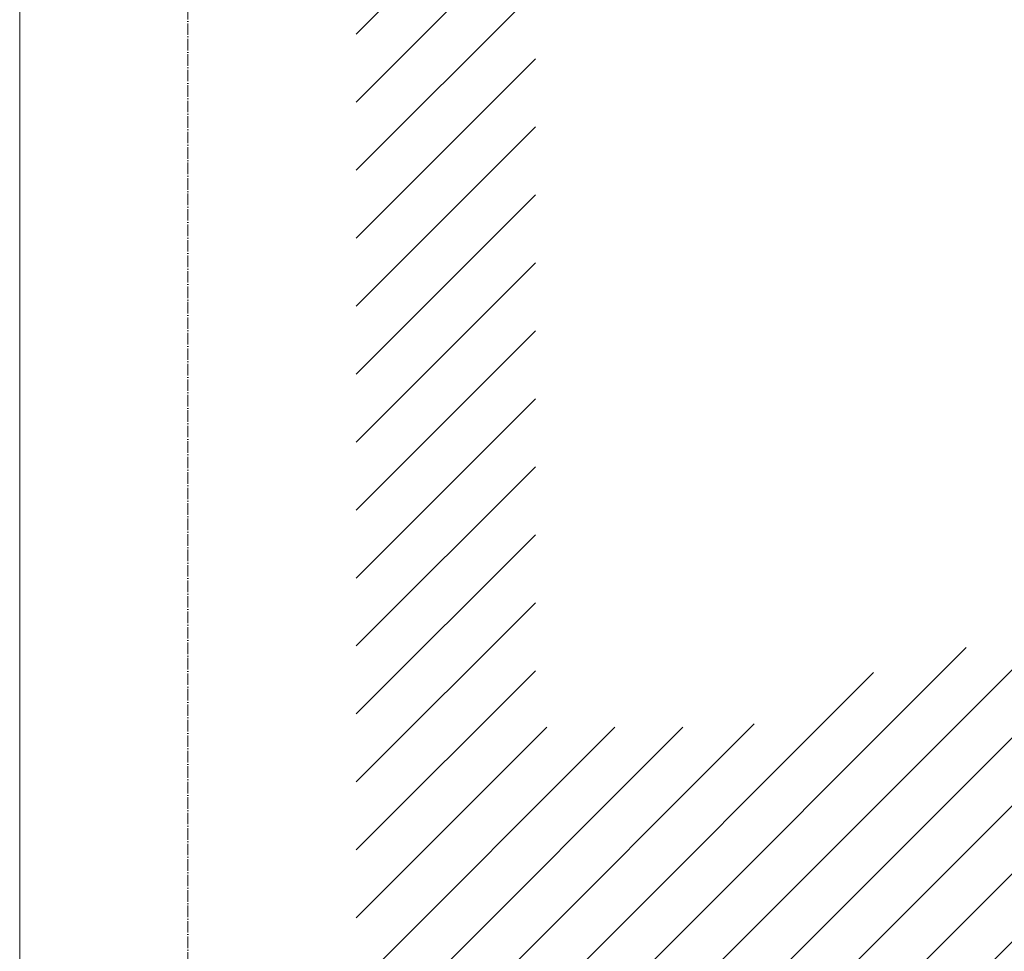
# Model space of a CAD drawing. Header units: millimetres. Extents: x -5998 to 64464, y -2232 to 8822.
# Tile 46 of 52: x 51285 to 52309, y 1497 to 2466. Entities that reach past the tile are written whole.
import ezdxf

# ---------------------------------------------------------------- set-up
doc = ezdxf.new("R2010")
doc.units = ezdxf.units.MM
doc.linetypes.add('_Traço - ponto', pattern=[16, 12, -2, 0, -2])
for name, color, linetype, lineweight in [('A-DETL-GENF', 92, 'Continuous', 18), ('A-WALL', 113, 'Continuous', 18), ('S-GRID', 1, 'Continuous', 9)]:
    doc.layers.add(name, color=color, linetype=linetype, lineweight=lineweight)

msp = doc.modelspace()

# ---------------------------------------------------------------- hatches: boundary and pattern name
at = {"layer": 'A-DETL-GENF'}
h = msp.add_hatch(dxfattribs=at)
h.set_pattern_fill('FP_16', color=231, style=0, pattern_type=2)
h.set_pattern_definition([(45, (39284.153, 0), (-35.35534, 35.35534), [])])
h.paths.add_polyline_path([(52553.1, 1280), (55173.9, 1280), (55132, 1758.2), (55047.2, 1843), (54887.2, 1843), (54816.5, 1772.3), (54659.6, 1699.2), (54419.6, 1699.2), (54174.6, 1944.2), (54036, 2024.2), (53836.8, 2006.7), (53485.7, 1843), (53385.7, 1843), (53173.6, 2055.2), (52149.7, 1780.8), (52041, 1730.1), (51821, 1730.1), (51821, 5033.8), (57679.4, 5033.8), (57679.4, 5173.8), (51284.6, 5173.8), (51284.6, 5048.7), (51634.6, 5048.7), (51634.6, 1280), (52458.8, 1280)], flags=0)
h.paths.add_polyline_path([(52349.8, 1365.5), (52349.8, 1504.2), (52458.8, 1504.2), (52458.8, 1582.4), (52425, 1582.4), (52459.2, 1616.6), (52553.1, 1582.4), (52713.1, 1582.4), (52906.3, 1634.2), (52958.1, 1582.4), (53097.8, 1531.6), (53257.8, 1531.6), (53335.1, 1552.3), (53335.1, 1445), (53205.6, 1492.3), (52920.8, 1492.3), (52458.8, 1389.7)], flags=0)

# ---------------------------------------------------------------- linework, layer by layer
at = {"layer": 'A-WALL'}
msp.add_line((51284.6, 1280), (51284.6, 5173.8), dxfattribs=at)
at = {"layer": 'S-GRID', "linetype": '_Traço - ponto'}
msp.add_line((51459.6, -2218.8), (51459.6, 8321.9), dxfattribs=at)

doc.saveas('drawing.dxf')
